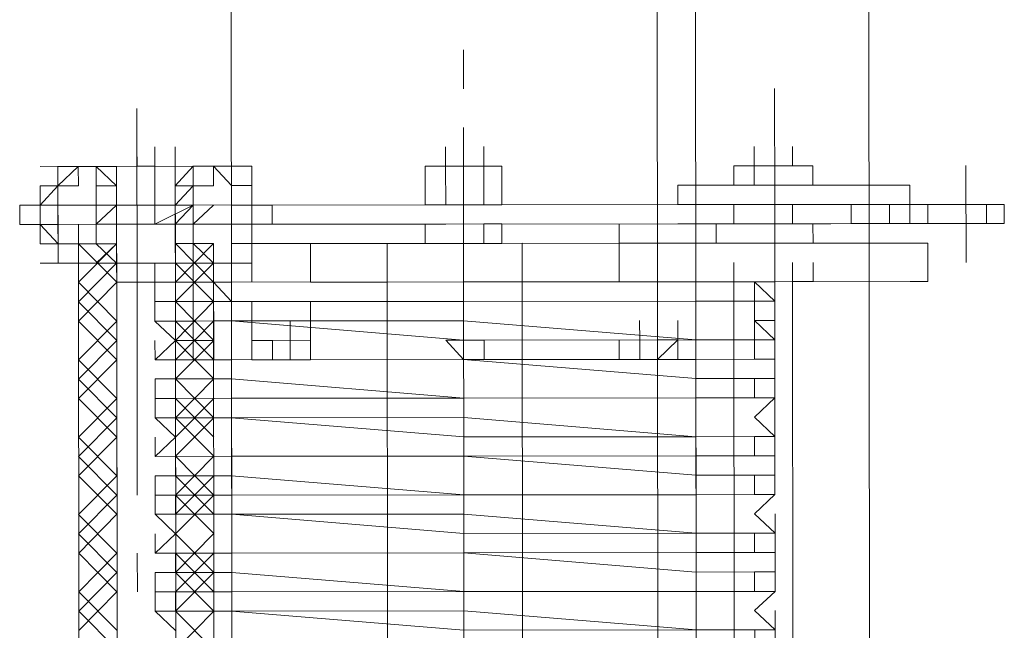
# Model space of a CAD drawing. Header units: inches. Extents: x -5850 to 5646, y 8947 to 13007.
# Tile 222 of 256: x -4097 to -4076, y 11076 to 11089. Entities that reach past the tile are written whole.
import ezdxf

# ---------------------------------------------------------------- set-up
doc = ezdxf.new("R2010")
doc.units = ezdxf.units.IN
doc.header["$MEASUREMENT"] = 0
doc.layers.add('at_Entity', color=7, linetype='Continuous')

msp = doc.modelspace()

# ---------------------------------------------------------------- linework, layer by layer
at = {"layer": 'at_Entity', "color": 7, "lineweight": 20}
for p, q in [((-4082.906, 10561.097), (-4083.653, 11398.29)), ((-4079.025, 11398.294), (-4078.223, 10500.273)), ((-4092.218, 10561.089), (-4092.903, 11328.164)), ((-4082.015, 10500.27), (-4082.754, 11328.173)), ((-4093.914, 11086.129), (-4093.914, 11086.553)), ((-4088.003, 11086.135), (-4088.003, 11086.558)), ((-4087.612, 11086.135), (-4087.613, 11086.559)), ((-4087.166, 11086.135), (-4087.167, 11086.559)), ((-4087.166, 11086.135), (-4087.167, 11086.559)), ((-4087.166, 11086.135), (-4087.167, 11086.559)), ((-4087.166, 11086.135), (-4087.167, 11086.559)), ((-4081.255, 11086.141), (-4081.256, 11086.564)), ((-4080.419, 11086.141), (-4080.419, 11086.565)), ((-4080.419, 11086.141), (-4080.419, 11086.565)), ((-4096.033, 11086.127), (-4096.479, 11086.127)), ((-4096.479, 11086.127), (-4096.479, 11085.703)), ((-4096.033, 11086.127), (-4095.196, 11086.128)), ((-4096.033, 11086.127), (-4095.643, 11086.128)), ((-4096.032, 11085.704), (-4096.033, 11086.127)), ((-4095.643, 11086.128), (-4095.642, 11085.704)), ((-4094.75, 11086.129), (-4095.196, 11086.128)), ((-4095.196, 11086.128), (-4093.914, 11086.129)), ((-4093.914, 11086.129), (-4095.196, 11086.128)), ((-4095.196, 11086.128), (-4095.196, 11085.281)), ((-4095.196, 11085.281), (-4095.196, 11086.128)), ((-4094.36, 11086.129), (-4094.75, 11086.129)), ((-4094.36, 11086.129), (-4094.359, 11085.281)), ((-4093.914, 11086.129), (-4093.913, 11085.282)), ((-4093.913, 11085.706), (-4093.523, 11086.13)), ((-4093.523, 11086.13), (-4093.077, 11086.13)), ((-4093.077, 11086.13), (-4092.241, 11086.131)), ((-4093.077, 11085.706), (-4093.077, 11086.13)), ((-4093.077, 11086.13), (-4092.687, 11085.707)), ((-4092.241, 11086.131), (-4092.24, 11085.283)), ((-4087.166, 11086.135), (-4088.449, 11086.134)), ((-4088.449, 11086.134), (-4087.166, 11086.135)), ((-4088.448, 11085.287), (-4088.449, 11086.134)), ((-4088.003, 11086.135), (-4088.002, 11085.287)), ((-4087.612, 11086.135), (-4088.003, 11086.135)), ((-4087.166, 11086.135), (-4087.612, 11086.135)), ((-4087.166, 11086.135), (-4087.612, 11086.135)), ((-4087.166, 11086.135), (-4086.776, 11086.136)), ((-4087.166, 11086.135), (-4087.166, 11085.288)), ((-4087.166, 11085.288), (-4087.166, 11086.135)), ((-4086.776, 11086.136), (-4086.775, 11085.288)), ((-4081.701, 11086.14), (-4081.255, 11086.141)), ((-4081.701, 11086.14), (-4081.255, 11086.141)), ((-4081.701, 11086.14), (-4081.701, 11085.716)), ((-4081.255, 11085.717), (-4081.255, 11086.141)), ((-4081.255, 11086.141), (-4080.809, 11086.141)), ((-4080.809, 11086.141), (-4081.255, 11086.141)), ((-4080.809, 11086.141), (-4081.255, 11086.141)), ((-4081.255, 11086.141), (-4081.255, 11085.717)), ((-4079.973, 11086.142), (-4080.809, 11086.141)), ((-4080.809, 11086.141), (-4080.419, 11086.141)), ((-4080.419, 11086.141), (-4079.973, 11086.142)), ((-4079.973, 11086.142), (-4079.972, 11085.718)), ((-4096.479, 11085.703), (-4096.869, 11085.703)), ((-4096.869, 11085.703), (-4096.868, 11084.861)), ((-4096.479, 11085.703), (-4096.032, 11085.704)), ((-4096.478, 11085.279), (-4096.479, 11085.703)), ((-4096.478, 11085.279), (-4096.479, 11085.703)), ((-4096.478, 11085.279), (-4096.479, 11085.703)), ((-4095.642, 11085.704), (-4095.196, 11085.704)), ((-4095.642, 11085.28), (-4095.642, 11085.704)), ((-4095.642, 11085.28), (-4095.642, 11085.704)), ((-4093.913, 11085.282), (-4093.523, 11085.706)), ((-4093.913, 11085.282), (-4093.913, 11085.706)), ((-4093.913, 11085.282), (-4093.913, 11085.706)), ((-4093.523, 11085.706), (-4093.077, 11085.706)), ((-4092.687, 11085.707), (-4092.241, 11085.707)), ((-4092.686, 11085.283), (-4092.687, 11085.707)), ((-4092.241, 11085.707), (-4092.24, 11084.865)), ((-4088.448, 11085.287), (-4088.449, 11085.71)), ((-4088.448, 11085.287), (-4088.449, 11085.71)), ((-4086.775, 11085.288), (-4086.776, 11085.712)), ((-4086.775, 11085.288), (-4086.776, 11085.712)), ((-4081.255, 11085.717), (-4082.928, 11085.715)), ((-4082.928, 11085.715), (-4082.928, 11085.292)), ((-4079.972, 11085.718), (-4081.255, 11085.717)), ((-4081.255, 11085.717), (-4080.809, 11085.717)), ((-4079.972, 11085.718), (-4080.809, 11085.717)), ((-4080.809, 11085.717), (-4080.808, 11085.293)), ((-4080.808, 11085.293), (-4080.809, 11085.717)), ((-4077.853, 11085.72), (-4079.972, 11085.718)), ((-4077.853, 11085.296), (-4077.853, 11085.72)), ((-4077.853, 11085.296), (-4077.853, 11085.72)), ((-4096.478, 11085.279), (-4097.315, 11085.279)), ((-4097.315, 11085.279), (-4097.314, 11084.861)), ((-4096.868, 11084.861), (-4096.869, 11085.279)), ((-4096.869, 11085.279), (-4096.478, 11085.279)), ((-4095.642, 11085.28), (-4096.478, 11085.279)), ((-4096.477, 11084.437), (-4096.478, 11085.279)), ((-4096.478, 11085.279), (-4096.477, 11084.437)), ((-4096.478, 11084.861), (-4096.478, 11085.279)), ((-4096.478, 11085.279), (-4096.478, 11084.861)), ((-4096.478, 11085.279), (-4096.478, 11084.861)), ((-4095.642, 11085.28), (-4095.196, 11085.281)), ((-4095.196, 11085.281), (-4095.642, 11085.28)), ((-4095.196, 11085.281), (-4093.913, 11085.282)), ((-4095.196, 11085.281), (-4095.195, 11084.862)), ((-4095.196, 11085.281), (-4095.195, 11084.862)), ((-4095.195, 11084.862), (-4095.196, 11085.281)), ((-4095.196, 11085.281), (-4094.359, 11085.281)), ((-4093.913, 11085.282), (-4094.359, 11085.281)), ((-4094.359, 11085.281), (-4094.359, 11084.863)), ((-4094.359, 11085.281), (-4094.359, 11084.863)), ((-4094.359, 11084.863), (-4094.359, 11085.281)), ((-4093.913, 11084.864), (-4093.913, 11085.282)), ((-4093.523, 11085.282), (-4093.913, 11085.282)), ((-4088.448, 11085.287), (-4093.523, 11085.282)), ((-4088.002, 11085.287), (-4093.077, 11085.283)), ((-4092.24, 11085.283), (-4092.686, 11085.283)), ((-4092.686, 11085.283), (-4092.686, 11084.441)), ((-4092.24, 11085.283), (-4091.794, 11085.284)), ((-4092.24, 11085.283), (-4092.24, 11084.865)), ((-4091.794, 11085.284), (-4091.794, 11084.865)), ((-4088.448, 11085.287), (-4087.166, 11085.288)), ((-4086.775, 11085.288), (-4088.448, 11085.287)), ((-4082.928, 11085.292), (-4087.166, 11085.288)), ((-4087.166, 11085.288), (-4086.775, 11085.288)), ((-4081.701, 11085.293), (-4082.928, 11085.292)), ((-4081.7, 11084.874), (-4081.701, 11085.293)), ((-4080.808, 11085.293), (-4081.701, 11085.293)), ((-4079.582, 11085.295), (-4080.808, 11085.293)), ((-4079.136, 11085.295), (-4080.808, 11085.293)), ((-4080.418, 11084.876), (-4080.418, 11085.294)), ((-4079.136, 11085.295), (-4079.582, 11085.295)), ((-4078.745, 11085.295), (-4079.136, 11085.295)), ((-4079.135, 11084.877), (-4079.136, 11085.295)), ((-4078.299, 11085.296), (-4078.745, 11085.295)), ((-4078.299, 11084.877), (-4078.299, 11085.296)), ((-4077.853, 11085.296), (-4078.299, 11085.296)), ((-4076.626, 11085.297), (-4077.853, 11085.296)), ((-4077.462, 11084.878), (-4077.463, 11085.296)), ((-4075.79, 11085.298), (-4076.626, 11085.297)), ((-4076.18, 11084.879), (-4076.18, 11085.298)), ((-4075.789, 11084.88), (-4075.79, 11085.298)), ((-4096.478, 11084.861), (-4097.314, 11084.861)), ((-4096.478, 11084.861), (-4096.868, 11084.861)), ((-4096.868, 11084.861), (-4096.868, 11084.437)), ((-4096.478, 11084.861), (-4095.641, 11084.862)), ((-4096.477, 11084.437), (-4096.478, 11084.861)), ((-4095.641, 11084.438), (-4095.641, 11084.862)), ((-4095.195, 11084.862), (-4095.641, 11084.862)), ((-4095.195, 11084.862), (-4094.359, 11084.863)), ((-4095.195, 11084.439), (-4095.195, 11084.862)), ((-4095.195, 11084.862), (-4095.194, 11083.597)), ((-4095.195, 11084.439), (-4095.195, 11084.862)), ((-4095.195, 11084.439), (-4095.195, 11084.862)), ((-4093.913, 11084.864), (-4094.359, 11084.863)), ((-4093.912, 11084.44), (-4093.913, 11084.864)), ((-4093.913, 11084.864), (-4093.912, 11084.44)), ((-4093.912, 11084.44), (-4093.913, 11084.864)), ((-4093.912, 11084.44), (-4093.913, 11084.864)), ((-4093.522, 11084.864), (-4093.913, 11084.864)), ((-4093.912, 11083.598), (-4093.913, 11084.864)), ((-4093.912, 11084.44), (-4093.913, 11084.864)), ((-4093.076, 11084.864), (-4093.522, 11084.864)), ((-4088.002, 11084.869), (-4093.076, 11084.864)), ((-4092.686, 11084.441), (-4092.686, 11084.865)), ((-4092.24, 11084.865), (-4092.239, 11084.017)), ((-4092.24, 11084.865), (-4092.239, 11084.441)), ((-4091.794, 11084.865), (-4092.24, 11084.865)), ((-4092.24, 11084.865), (-4092.239, 11084.441)), ((-4088.448, 11084.868), (-4088.447, 11084.445)), ((-4088.448, 11084.868), (-4088.447, 11084.445)), ((-4082.927, 11084.873), (-4088.002, 11084.869)), ((-4086.775, 11084.87), (-4087.165, 11084.87)), ((-4087.165, 11084.446), (-4087.165, 11084.87)), ((-4087.165, 11084.87), (-4087.165, 11084.446)), ((-4086.775, 11084.446), (-4086.775, 11084.87)), ((-4086.775, 11084.446), (-4086.775, 11084.87)), ((-4084.209, 11084.448), (-4084.21, 11084.872)), ((-4084.209, 11084.448), (-4084.21, 11084.872)), ((-4081.7, 11084.874), (-4082.927, 11084.873)), ((-4082.091, 11084.874), (-4079.972, 11084.876)), ((-4082.091, 11084.874), (-4082.09, 11084.45)), ((-4081.7, 11084.874), (-4080.808, 11084.875)), ((-4080.808, 11084.875), (-4079.135, 11084.877)), ((-4079.581, 11084.876), (-4080.808, 11084.875)), ((-4079.972, 11084.876), (-4079.971, 11084.452)), ((-4079.135, 11084.877), (-4079.581, 11084.876)), ((-4078.745, 11084.877), (-4079.135, 11084.877)), ((-4078.299, 11084.877), (-4078.745, 11084.877)), ((-4077.853, 11084.878), (-4078.299, 11084.877)), ((-4076.626, 11084.879), (-4077.853, 11084.878)), ((-4075.789, 11084.88), (-4076.626, 11084.879)), ((-4096.868, 11084.437), (-4096.477, 11084.437)), ((-4096.031, 11084.438), (-4096.477, 11084.437)), ((-4096.477, 11084.437), (-4096.477, 11084.014)), ((-4096.477, 11084.437), (-4096.477, 11084.014)), ((-4095.195, 11084.439), (-4096.031, 11084.438)), ((-4096.031, 11084.014), (-4096.031, 11084.438)), ((-4096.031, 11084.014), (-4096.031, 11084.438)), ((-4096.006, 11056.561), (-4096.031, 11084.438)), ((-4095.641, 11084.438), (-4095.195, 11084.439)), ((-4095.641, 11084.438), (-4095.195, 11084.439)), ((-4095.194, 11083.597), (-4095.195, 11084.439)), ((-4095.195, 11084.439), (-4095.194, 11083.597)), ((-4095.195, 11084.439), (-4095.194, 11083.173)), ((-4093.912, 11083.598), (-4093.912, 11084.44)), ((-4093.522, 11084.44), (-4093.912, 11084.44)), ((-4093.912, 11084.44), (-4093.522, 11084.44)), ((-4093.912, 11084.44), (-4093.912, 11083.598)), ((-4093.912, 11084.44), (-4093.076, 11084.44)), ((-4093.912, 11084.44), (-4093.911, 11083.174)), ((-4093.051, 11056.564), (-4093.076, 11084.44)), ((-4092.686, 11084.441), (-4087.611, 11084.445)), ((-4092.686, 11084.441), (-4092.685, 11084.017)), ((-4092.661, 11056.564), (-4092.686, 11084.441)), ((-4092.685, 11083.599), (-4092.686, 11084.441)), ((-4092.239, 11084.441), (-4092.239, 11084.017)), ((-4090.957, 11084.442), (-4088.447, 11084.445)), ((-4088.838, 11084.444), (-4090.957, 11084.442)), ((-4090.957, 11084.442), (-4090.956, 11083.6)), ((-4089.284, 11084.444), (-4086.328, 11084.447)), ((-4089.259, 11056.567), (-4089.284, 11084.444)), ((-4088.838, 11084.444), (-4086.775, 11084.446)), ((-4086.775, 11084.446), (-4088.838, 11084.444)), ((-4087.611, 11084.445), (-4087.165, 11084.446)), ((-4082.536, 11084.45), (-4087.165, 11084.446)), ((-4084.209, 11084.448), (-4087.165, 11084.446)), ((-4086.775, 11084.446), (-4084.209, 11084.448)), ((-4086.328, 11084.447), (-4086.303, 11056.57)), ((-4077.462, 11084.454), (-4084.209, 11084.448)), ((-4084.209, 11084.448), (-4082.536, 11084.45)), ((-4084.209, 11083.606), (-4084.209, 11084.448)), ((-4077.852, 11084.454), (-4082.536, 11084.45)), ((-4082.536, 11084.45), (-4082.536, 11083.608)), ((-4082.512, 11056.573), (-4082.536, 11084.45)), ((-4082.09, 11084.45), (-4079.971, 11084.452)), ((-4077.852, 11084.454), (-4077.462, 11084.454)), ((-4077.461, 11083.612), (-4077.462, 11084.454)), ((-4096.031, 11084.014), (-4096.477, 11084.014)), ((-4095.194, 11083.597), (-4095.195, 11084.015)), ((-4094.358, 11083.597), (-4094.358, 11084.016)), ((-4093.912, 11083.598), (-4093.912, 11084.016)), ((-4093.521, 11083.598), (-4093.522, 11084.016)), ((-4093.521, 11083.598), (-4093.522, 11084.016)), ((-4092.685, 11084.017), (-4093.075, 11084.017)), ((-4092.239, 11084.017), (-4093.075, 11084.017)), ((-4093.075, 11083.598), (-4093.075, 11084.017)), ((-4093.075, 11083.598), (-4093.075, 11084.017)), ((-4092.685, 11083.599), (-4092.685, 11084.017)), ((-4084.209, 11083.606), (-4084.209, 11084.025)), ((-4084.209, 11083.606), (-4084.209, 11084.025)), ((-4082.536, 11083.608), (-4082.536, 11084.026)), ((-4081.699, 11083.609), (-4081.7, 11084.027)), ((-4081.699, 11083.609), (-4081.7, 11084.027)), ((-4081.699, 11083.609), (-4081.7, 11084.027)), ((-4081.699, 11083.609), (-4081.7, 11084.027)), ((-4081.699, 11083.609), (-4081.7, 11084.027)), ((-4080.417, 11083.61), (-4080.417, 11084.028)), ((-4079.971, 11083.61), (-4079.971, 11084.028)), ((-4095.194, 11083.597), (-4093.912, 11083.598)), ((-4093.912, 11083.598), (-4095.194, 11083.597)), ((-4095.194, 11083.173), (-4095.194, 11083.597)), ((-4095.194, 11083.173), (-4095.194, 11083.597)), ((-4095.171, 11057.828), (-4095.194, 11083.597)), ((-4093.521, 11083.598), (-4094.358, 11083.597)), ((-4093.521, 11083.598), (-4094.358, 11083.597)), ((-4094.358, 11083.597), (-4094.357, 11083.173)), ((-4093.911, 11083.174), (-4093.912, 11083.598)), ((-4093.912, 11083.598), (-4093.889, 11057.829)), ((-4093.521, 11083.174), (-4093.521, 11083.598)), ((-4093.521, 11083.598), (-4093.521, 11083.174)), ((-4093.521, 11083.174), (-4093.521, 11083.598)), ((-4093.521, 11083.598), (-4093.075, 11083.598)), ((-4093.521, 11083.598), (-4093.075, 11083.598)), ((-4092.685, 11083.599), (-4093.075, 11083.598)), ((-4093.075, 11083.598), (-4092.684, 11083.175)), ((-4093.075, 11083.598), (-4093.075, 11083.175)), ((-4093.075, 11083.598), (-4093.075, 11083.175)), ((-4087.61, 11083.603), (-4092.685, 11083.599)), ((-4090.956, 11083.6), (-4089.283, 11083.602)), ((-4089.283, 11083.602), (-4090.956, 11083.6)), ((-4082.536, 11083.608), (-4087.61, 11083.603)), ((-4084.209, 11083.606), (-4086.328, 11083.604)), ((-4086.328, 11083.604), (-4084.209, 11083.606)), ((-4077.461, 11083.612), (-4084.209, 11083.606)), ((-4084.209, 11083.606), (-4082.09, 11083.608)), ((-4081.253, 11083.609), (-4082.536, 11083.608)), ((-4082.09, 11083.608), (-4080.807, 11083.609)), ((-4081.699, 11083.609), (-4079.971, 11083.61)), ((-4080.417, 11083.61), (-4081.699, 11083.609)), ((-4081.676, 11057.84), (-4081.699, 11083.609)), ((-4080.807, 11083.186), (-4081.253, 11083.609)), ((-4080.807, 11083.609), (-4077.851, 11083.612)), ((-4080.807, 11083.186), (-4080.807, 11083.609)), ((-4079.971, 11083.61), (-4080.417, 11083.61)), ((-4080.417, 11083.61), (-4080.394, 11057.841)), ((-4077.851, 11083.612), (-4077.461, 11083.612)), ((-4087.61, 11083.18), (-4082.535, 11083.184)), ((-4082.535, 11083.184), (-4087.61, 11083.18)), ((-4082.535, 11083.184), (-4080.807, 11083.186)), ((-4080.807, 11083.186), (-4082.535, 11083.184)), ((-4080.806, 11082.762), (-4080.807, 11083.186)), ((-4095.171, 11057.828), (-4095.194, 11083.173)), ((-4094.357, 11083.173), (-4093.521, 11083.174)), ((-4094.357, 11083.173), (-4093.911, 11083.174)), ((-4094.357, 11082.75), (-4094.357, 11083.173)), ((-4093.911, 11083.174), (-4093.889, 11057.829)), ((-4093.911, 11083.174), (-4093.911, 11082.75)), ((-4093.075, 11083.175), (-4093.521, 11083.174)), ((-4093.52, 11082.75), (-4093.521, 11083.174)), ((-4093.521, 11083.174), (-4093.52, 11082.75)), ((-4093.52, 11082.75), (-4093.521, 11083.174)), ((-4093.52, 11082.75), (-4093.521, 11083.174)), ((-4093.52, 11082.75), (-4093.521, 11083.174)), ((-4092.684, 11083.175), (-4093.075, 11083.175)), ((-4093.074, 11082.751), (-4093.075, 11083.175)), ((-4093.075, 11083.175), (-4093.074, 11082.751)), ((-4093.075, 11083.175), (-4093.074, 11082.751)), ((-4093.074, 11082.751), (-4093.075, 11083.175)), ((-4092.684, 11083.175), (-4087.61, 11083.18)), ((-4087.61, 11083.18), (-4092.684, 11083.175)), ((-4090.955, 11082.753), (-4090.956, 11083.177)), ((-4087.609, 11082.756), (-4092.684, 11082.751)), ((-4087.609, 11082.756), (-4082.535, 11082.336)), ((-4083.761, 11082.335), (-4083.762, 11082.759)), ((-4083.761, 11082.335), (-4083.762, 11082.759)), ((-4083.761, 11082.335), (-4083.762, 11082.759)), ((-4082.925, 11082.336), (-4082.925, 11082.76)), ((-4081.252, 11082.761), (-4080.806, 11082.762)), ((-4080.806, 11082.338), (-4081.252, 11082.761)), ((-4080.806, 11082.338), (-4080.806, 11082.762)), ((-4093.52, 11082.75), (-4094.357, 11082.75)), ((-4094.357, 11082.75), (-4093.52, 11082.75)), ((-4093.911, 11082.75), (-4094.357, 11082.75)), ((-4094.357, 11082.75), (-4093.91, 11082.326)), ((-4093.074, 11082.751), (-4093.52, 11082.75)), ((-4093.52, 11082.75), (-4093.074, 11082.751)), ((-4093.52, 11082.75), (-4093.52, 11082.327)), ((-4093.52, 11081.903), (-4093.52, 11082.75)), ((-4093.074, 11082.751), (-4092.684, 11082.751)), ((-4092.684, 11082.751), (-4093.074, 11082.751)), ((-4093.074, 11082.327), (-4093.074, 11082.751)), ((-4093.074, 11082.751), (-4093.074, 11082.327)), ((-4092.684, 11082.751), (-4087.609, 11082.332)), ((-4090.955, 11082.753), (-4092.238, 11082.752)), ((-4092.238, 11082.328), (-4092.238, 11082.752)), ((-4092.238, 11082.328), (-4092.238, 11082.752)), ((-4092.238, 11082.328), (-4092.238, 11082.752)), ((-4091.401, 11082.752), (-4091.401, 11081.905)), ((-4090.955, 11082.329), (-4090.955, 11082.753)), ((-4090.955, 11082.329), (-4090.955, 11082.753)), ((-4090.955, 11082.329), (-4090.955, 11082.753)), ((-4090.955, 11082.329), (-4090.955, 11082.753)), ((-4090.955, 11082.329), (-4090.955, 11082.753)), ((-4090.955, 11082.329), (-4090.955, 11082.753)), ((-4094.356, 11081.902), (-4094.357, 11082.326)), ((-4093.91, 11082.326), (-4094.356, 11081.902)), ((-4093.074, 11082.327), (-4093.074, 11081.903)), ((-4090.955, 11082.329), (-4092.238, 11082.328)), ((-4092.238, 11082.328), (-4091.791, 11082.328)), ((-4092.237, 11081.904), (-4092.238, 11082.328)), ((-4092.237, 11081.904), (-4092.238, 11082.328)), ((-4091.791, 11082.328), (-4091.791, 11081.904)), ((-4091.401, 11082.329), (-4091.401, 11081.905)), ((-4090.955, 11081.905), (-4090.955, 11082.329)), ((-4090.955, 11082.329), (-4090.955, 11081.905)), ((-4090.955, 11081.905), (-4090.955, 11082.329)), ((-4090.955, 11082.329), (-4090.955, 11081.905)), ((-4087.609, 11081.908), (-4087.999, 11082.332)), ((-4087.999, 11082.332), (-4087.609, 11082.332)), ((-4082.535, 11082.336), (-4087.609, 11082.332)), ((-4087.609, 11082.332), (-4087.163, 11082.332)), ((-4087.163, 11082.332), (-4087.163, 11081.908)), ((-4084.207, 11082.335), (-4084.207, 11081.911)), ((-4084.207, 11082.335), (-4084.207, 11081.911)), ((-4082.925, 11082.336), (-4083.761, 11082.335)), ((-4082.925, 11082.336), (-4083.761, 11082.335)), ((-4083.761, 11082.335), (-4083.761, 11081.912)), ((-4083.761, 11081.912), (-4083.761, 11082.335)), ((-4083.761, 11082.335), (-4083.761, 11081.912)), ((-4083.761, 11081.912), (-4083.761, 11082.335)), ((-4082.925, 11082.336), (-4083.371, 11081.912)), ((-4082.925, 11081.912), (-4082.925, 11082.336)), ((-4082.925, 11081.912), (-4082.925, 11082.336)), ((-4082.535, 11082.336), (-4080.806, 11082.338)), ((-4080.806, 11082.338), (-4082.535, 11082.336)), ((-4081.252, 11081.914), (-4081.252, 11082.338)), ((-4081.252, 11082.338), (-4080.806, 11082.338)), ((-4092.683, 11081.904), (-4094.356, 11081.902)), ((-4094.356, 11081.902), (-4093.52, 11081.903)), ((-4094.356, 11081.902), (-4093.91, 11081.902)), ((-4093.91, 11081.902), (-4093.91, 11081.484)), ((-4093.074, 11081.903), (-4093.52, 11081.903)), ((-4093.074, 11081.903), (-4092.683, 11081.904)), ((-4092.683, 11081.904), (-4087.609, 11081.908)), ((-4087.609, 11081.908), (-4092.683, 11081.904)), ((-4090.955, 11081.905), (-4092.237, 11081.904)), ((-4092.237, 11081.904), (-4090.955, 11081.905)), ((-4091.791, 11081.904), (-4092.237, 11081.904)), ((-4082.534, 11081.913), (-4087.609, 11081.908)), ((-4087.609, 11081.908), (-4082.534, 11081.494)), ((-4087.163, 11081.908), (-4087.609, 11081.908)), ((-4082.925, 11081.912), (-4083.761, 11081.912)), ((-4082.925, 11081.912), (-4083.761, 11081.912)), ((-4083.371, 11081.912), (-4082.925, 11081.912)), ((-4082.534, 11081.913), (-4080.805, 11081.914)), ((-4080.805, 11081.914), (-4081.252, 11081.914)), ((-4080.805, 11081.496), (-4080.805, 11081.914)), ((-4094.356, 11081.484), (-4092.683, 11081.485)), ((-4094.356, 11081.484), (-4094.355, 11081.06)), ((-4093.91, 11081.484), (-4094.356, 11081.484)), ((-4092.683, 11081.485), (-4087.608, 11081.066)), ((-4082.534, 11081.494), (-4080.805, 11081.496)), ((-4081.251, 11081.072), (-4081.251, 11081.496)), ((-4081.251, 11081.496), (-4080.805, 11081.496)), ((-4080.805, 11081.072), (-4080.805, 11081.496)), ((-4094.355, 11081.06), (-4092.682, 11081.062)), ((-4094.355, 11080.636), (-4094.355, 11081.06)), ((-4094.355, 11081.06), (-4093.909, 11081.06)), ((-4093.909, 11081.06), (-4093.909, 11080.637)), ((-4087.608, 11081.066), (-4092.682, 11081.062)), ((-4087.608, 11081.066), (-4082.533, 11081.071)), ((-4082.533, 11081.071), (-4087.608, 11081.066)), ((-4082.533, 11081.071), (-4080.805, 11081.072)), ((-4080.805, 11081.072), (-4082.533, 11081.071)), ((-4080.805, 11081.072), (-4081.251, 11081.072)), ((-4081.25, 11080.648), (-4080.805, 11081.072)), ((-4094.355, 11080.636), (-4092.682, 11080.638)), ((-4092.682, 11080.638), (-4094.355, 11080.636)), ((-4093.909, 11080.637), (-4094.355, 11080.636)), ((-4094.355, 11080.636), (-4093.909, 11080.213)), ((-4087.608, 11080.642), (-4092.682, 11080.638)), ((-4092.682, 11080.638), (-4087.607, 11080.218)), ((-4087.608, 11080.642), (-4082.533, 11080.223)), ((-4080.804, 11080.225), (-4081.25, 11080.648)), ((-4080.804, 11080.225), (-4080.804, 11080.648)), ((-4094.354, 11079.794), (-4094.355, 11080.212)), ((-4093.909, 11080.213), (-4094.354, 11079.794)), ((-4082.533, 11080.223), (-4087.607, 11080.218)), ((-4082.533, 11080.223), (-4080.804, 11080.225)), ((-4080.804, 11080.225), (-4082.533, 11080.223)), ((-4081.25, 11080.224), (-4080.804, 11080.225)), ((-4081.25, 11079.806), (-4081.25, 11080.224)), ((-4094.354, 11079.794), (-4092.681, 11079.796)), ((-4092.681, 11079.796), (-4094.354, 11079.794)), ((-4094.354, 11079.794), (-4093.908, 11079.795)), ((-4093.908, 11079.795), (-4093.908, 11079.371)), ((-4092.681, 11079.796), (-4087.607, 11079.8)), ((-4087.607, 11079.8), (-4092.681, 11079.796)), ((-4082.532, 11079.805), (-4087.607, 11079.8)), ((-4087.607, 11079.8), (-4082.532, 11079.381)), ((-4082.532, 11079.805), (-4080.804, 11079.806)), ((-4080.804, 11079.806), (-4081.25, 11079.806)), ((-4080.803, 11079.382), (-4080.804, 11079.806)), ((-4094.354, 11079.37), (-4092.681, 11079.372)), ((-4093.908, 11079.371), (-4094.354, 11079.37)), ((-4094.354, 11079.37), (-4094.354, 11078.947)), ((-4092.681, 11079.372), (-4087.606, 11078.953)), ((-4082.532, 11079.381), (-4080.803, 11079.382)), ((-4081.249, 11078.958), (-4081.249, 11079.382)), ((-4081.249, 11079.382), (-4080.803, 11079.382)), ((-4080.803, 11078.959), (-4080.803, 11079.382)), ((-4094.354, 11078.947), (-4092.681, 11078.948)), ((-4094.353, 11078.528), (-4094.354, 11078.947)), ((-4094.354, 11078.947), (-4093.907, 11078.947)), ((-4093.907, 11078.947), (-4093.907, 11078.529)), ((-4087.606, 11078.953), (-4092.681, 11078.948)), ((-4087.606, 11078.953), (-4082.532, 11078.957)), ((-4082.532, 11078.957), (-4087.606, 11078.953)), ((-4082.532, 11078.957), (-4080.803, 11078.959)), ((-4080.803, 11078.959), (-4082.532, 11078.957)), ((-4080.803, 11078.959), (-4081.249, 11078.958)), ((-4081.249, 11078.54), (-4080.803, 11078.959)), ((-4094.353, 11078.528), (-4092.68, 11078.53)), ((-4092.68, 11078.53), (-4094.353, 11078.528)), ((-4093.907, 11078.529), (-4094.353, 11078.528)), ((-4094.353, 11078.528), (-4093.907, 11078.105)), ((-4092.68, 11078.53), (-4087.606, 11078.534)), ((-4092.68, 11078.53), (-4087.605, 11078.111)), ((-4087.606, 11078.534), (-4082.531, 11078.115)), ((-4080.802, 11078.117), (-4081.249, 11078.54)), ((-4080.802, 11078.117), (-4080.802, 11078.54)), ((-4094.352, 11077.681), (-4094.353, 11078.105)), ((-4093.907, 11078.105), (-4094.352, 11077.681)), ((-4082.531, 11078.115), (-4087.605, 11078.111)), ((-4082.531, 11078.115), (-4080.802, 11078.117)), ((-4080.802, 11078.117), (-4082.531, 11078.115)), ((-4081.248, 11078.116), (-4080.802, 11078.117)), ((-4081.248, 11077.692), (-4081.248, 11078.116)), ((-4094.352, 11077.681), (-4092.679, 11077.682)), ((-4092.679, 11077.682), (-4094.352, 11077.681)), ((-4094.352, 11077.681), (-4093.906, 11077.681)), ((-4093.906, 11077.681), (-4093.906, 11077.257)), ((-4092.679, 11077.682), (-4087.605, 11077.687)), ((-4087.605, 11077.687), (-4092.679, 11077.682)), ((-4082.53, 11077.691), (-4087.605, 11077.687)), ((-4087.605, 11077.687), (-4082.53, 11077.267)), ((-4082.53, 11077.691), (-4080.802, 11077.693)), ((-4080.802, 11077.693), (-4081.248, 11077.692)), ((-4080.801, 11077.269), (-4080.802, 11077.693)), ((-4094.352, 11077.257), (-4092.679, 11077.258)), ((-4094.352, 11077.257), (-4094.352, 11076.833)), ((-4093.906, 11077.257), (-4094.352, 11077.257)), ((-4092.679, 11077.258), (-4087.604, 11076.839)), ((-4082.53, 11077.267), (-4080.801, 11077.269)), ((-4081.247, 11076.845), (-4081.247, 11077.269)), ((-4081.247, 11077.269), (-4080.801, 11077.269)), ((-4080.801, 11076.845), (-4080.801, 11077.269)), ((-4094.352, 11076.833), (-4092.679, 11076.835)), ((-4094.352, 11076.833), (-4093.906, 11076.834)), ((-4094.351, 11076.415), (-4094.352, 11076.833)), ((-4093.906, 11076.834), (-4093.905, 11076.415)), ((-4092.679, 11076.835), (-4087.604, 11076.839)), ((-4087.604, 11076.839), (-4082.53, 11076.844)), ((-4082.53, 11076.844), (-4087.604, 11076.839)), ((-4082.53, 11076.844), (-4080.801, 11076.845)), ((-4080.801, 11076.845), (-4082.53, 11076.844)), ((-4080.801, 11076.845), (-4081.247, 11076.845)), ((-4081.247, 11076.427), (-4080.801, 11076.845)), ((-4094.351, 11076.415), (-4092.678, 11076.416)), ((-4092.678, 11076.416), (-4094.351, 11076.415)), ((-4093.905, 11076.415), (-4094.351, 11076.415)), ((-4094.351, 11076.415), (-4093.905, 11075.991)), ((-4092.678, 11076.416), (-4087.604, 11076.421)), ((-4092.678, 11076.416), (-4087.603, 11075.997)), ((-4087.604, 11076.421), (-4082.529, 11076.002)), ((-4080.8, 11076.003), (-4081.247, 11076.427)), ((-4080.8, 11076.003), (-4080.801, 11076.427)), ((-4082.529, 11076.002), (-4087.603, 11075.997)), ((-4082.529, 11076.002), (-4080.8, 11076.003)), ((-4080.8, 11076.003), (-4082.529, 11076.002)), ((-4081.246, 11075.579), (-4081.246, 11076.003)), ((-4081.246, 11076.003), (-4080.8, 11076.003))]:
    msp.add_line(p, q, dxfattribs=at)
at = {"layer": 'at_Entity', "color": 3, "lineweight": 20}
for p, q in [((-4087.615, 11088.672), (-4087.614, 11087.825)), ((-4080.811, 11087.831), (-4080.808, 11085.293)), ((-4094.751, 11087.394), (-4094.748, 11083.173)), ((-4087.613, 11086.977), (-4087.609, 11082.756)), ((-4094.75, 11086.129), (-4094.751, 11086.552)), ((-4094.36, 11086.129), (-4094.36, 11086.553)), ((-4088.003, 11086.135), (-4088.003, 11086.558)), ((-4087.612, 11086.135), (-4087.613, 11086.559)), ((-4087.613, 11086.559), (-4087.612, 11085.287)), ((-4087.166, 11086.135), (-4087.167, 11086.559)), ((-4092.241, 11086.131), (-4096.869, 11086.127)), ((-4096.033, 11086.127), (-4096.479, 11085.703)), ((-4095.643, 11086.128), (-4096.033, 11086.127)), ((-4095.196, 11085.704), (-4095.643, 11086.128)), ((-4093.523, 11085.706), (-4093.523, 11086.13)), ((-4093.523, 11086.13), (-4093.077, 11086.13)), ((-4093.077, 11086.13), (-4092.687, 11086.13)), ((-4092.687, 11086.13), (-4092.687, 11085.707)), ((-4092.239, 11083.599), (-4092.241, 11086.131)), ((-4080.419, 11086.141), (-4081.255, 11086.141)), ((-4080.808, 11085.293), (-4080.809, 11086.141)), ((-4076.627, 11086.145), (-4076.625, 11084.031)), ((-4096.479, 11085.703), (-4096.869, 11085.279)), ((-4096.479, 11085.703), (-4096.477, 11084.437)), ((-4095.642, 11085.28), (-4095.642, 11085.704)), ((-4095.642, 11085.28), (-4095.642, 11085.704)), ((-4095.642, 11085.28), (-4095.642, 11085.704)), ((-4095.196, 11085.281), (-4095.196, 11085.704)), ((-4093.912, 11084.44), (-4093.913, 11085.706)), ((-4093.913, 11085.706), (-4093.523, 11085.706)), ((-4093.523, 11085.282), (-4093.523, 11085.706)), ((-4092.687, 11085.707), (-4092.241, 11085.707)), ((-4092.241, 11085.707), (-4092.239, 11084.441)), ((-4096.869, 11085.279), (-4096.868, 11084.861)), ((-4095.642, 11085.28), (-4095.196, 11085.281)), ((-4095.641, 11084.862), (-4095.642, 11085.28)), ((-4095.641, 11084.862), (-4095.642, 11085.28)), ((-4095.641, 11084.862), (-4095.642, 11085.28)), ((-4095.196, 11085.281), (-4095.641, 11084.862)), ((-4094.75, 11085.281), (-4095.196, 11085.281)), ((-4095.196, 11085.281), (-4095.195, 11084.862)), ((-4094.749, 11084.863), (-4094.75, 11085.281)), ((-4094.359, 11085.281), (-4093.913, 11085.282)), ((-4094.359, 11084.863), (-4093.523, 11085.282)), ((-4093.523, 11085.282), (-4093.913, 11084.864)), ((-4093.522, 11084.864), (-4093.523, 11085.282)), ((-4093.522, 11084.864), (-4093.077, 11085.283)), ((-4087.61, 11083.18), (-4087.612, 11085.287)), ((-4087.612, 11085.287), (-4087.611, 11084.869)), ((-4080.807, 11083.186), (-4080.808, 11085.293)), ((-4080.807, 11083.186), (-4080.808, 11085.293)), ((-4077.853, 11084.878), (-4077.853, 11085.296)), ((-4096.868, 11084.861), (-4096.477, 11084.437)), ((-4096.031, 11084.438), (-4096.032, 11084.862)), ((-4095.641, 11084.438), (-4095.641, 11084.862)), ((-4095.641, 11084.438), (-4095.641, 11084.862)), ((-4095.195, 11084.862), (-4094.749, 11084.863)), ((-4095.195, 11084.439), (-4095.195, 11084.862)), ((-4095.195, 11084.439), (-4095.195, 11084.862)), ((-4095.195, 11084.439), (-4095.195, 11084.862)), ((-4093.912, 11084.44), (-4093.913, 11084.864)), ((-4093.522, 11084.44), (-4093.522, 11084.864)), ((-4087.611, 11084.869), (-4087.611, 11084.445)), ((-4096.477, 11084.437), (-4096.477, 11084.014)), ((-4096.031, 11083.596), (-4095.195, 11084.439)), ((-4096.031, 11084.438), (-4095.194, 11083.597)), ((-4095.641, 11084.014), (-4095.195, 11084.439)), ((-4095.641, 11084.438), (-4095.195, 11084.015)), ((-4095.195, 11084.439), (-4095.194, 11083.597)), ((-4093.522, 11084.44), (-4093.912, 11084.44)), ((-4093.912, 11084.016), (-4093.912, 11084.44)), ((-4093.912, 11084.44), (-4093.075, 11083.598)), ((-4093.912, 11084.44), (-4093.522, 11084.44)), ((-4093.912, 11083.598), (-4093.076, 11084.44)), ((-4093.522, 11084.016), (-4093.522, 11084.44)), ((-4093.522, 11084.44), (-4093.075, 11084.017)), ((-4092.239, 11084.441), (-4092.686, 11084.441)), ((-4092.686, 11084.441), (-4092.685, 11084.017)), ((-4087.611, 11084.445), (-4087.611, 11084.022)), ((-4087.611, 11084.022), (-4087.611, 11084.445)), ((-4087.611, 11084.445), (-4087.611, 11084.022)), ((-4092.239, 11084.017), (-4096.867, 11084.013)), ((-4096.477, 11084.014), (-4095.641, 11084.014)), ((-4096.03, 11083.172), (-4095.195, 11084.015)), ((-4093.912, 11083.598), (-4093.912, 11084.016)), ((-4093.912, 11084.016), (-4093.075, 11083.175)), ((-4093.911, 11083.174), (-4093.075, 11084.017)), ((-4092.685, 11084.017), (-4093.522, 11084.016)), ((-4093.521, 11083.598), (-4093.522, 11084.016)), ((-4093.521, 11083.598), (-4093.522, 11084.016)), ((-4087.611, 11084.022), (-4087.61, 11083.603)), ((-4087.611, 11084.022), (-4087.61, 11083.603)), ((-4096.031, 11083.596), (-4095.193, 11082.749)), ((-4096.03, 11082.748), (-4095.194, 11083.597)), ((-4093.521, 11083.598), (-4093.521, 11083.174)), ((-4087.61, 11083.603), (-4087.61, 11083.18)), ((-4087.61, 11083.18), (-4087.61, 11083.603)), ((-4087.609, 11082.332), (-4087.61, 11083.603)), ((-4081.253, 11083.609), (-4081.252, 11081.914)), ((-4080.807, 11083.609), (-4080.807, 11083.186)), ((-4080.807, 11083.186), (-4080.807, 11083.609)), ((-4080.807, 11083.186), (-4080.803, 11079.382)), ((-4096.03, 11083.172), (-4095.193, 11082.325)), ((-4094.744, 11078.946), (-4094.748, 11083.173)), ((-4093.911, 11083.174), (-4093.074, 11082.327)), ((-4093.91, 11082.326), (-4093.075, 11083.175)), ((-4093.521, 11083.174), (-4093.52, 11081.903)), ((-4092.238, 11082.752), (-4092.238, 11083.175)), ((-4087.609, 11082.756), (-4087.609, 11082.332)), ((-4087.609, 11082.332), (-4087.609, 11082.756)), ((-4083.761, 11082.335), (-4083.762, 11082.759)), ((-4082.925, 11082.336), (-4082.925, 11082.76)), ((-4096.03, 11082.748), (-4095.193, 11081.901)), ((-4096.029, 11081.901), (-4095.193, 11082.749)), ((-4093.911, 11082.75), (-4093.074, 11081.903)), ((-4093.91, 11081.902), (-4093.074, 11082.751)), ((-4092.238, 11082.752), (-4092.237, 11081.904)), ((-4092.238, 11082.328), (-4092.238, 11082.752)), ((-4092.238, 11082.752), (-4092.238, 11082.328)), ((-4092.238, 11082.328), (-4092.238, 11082.752)), ((-4092.237, 11081.904), (-4092.238, 11082.752)), ((-4092.238, 11082.328), (-4092.238, 11082.752)), ((-4090.955, 11082.753), (-4090.955, 11081.905)), ((-4096.029, 11081.482), (-4095.193, 11082.325)), ((-4093.91, 11081.484), (-4093.074, 11082.327)), ((-4093.91, 11082.326), (-4093.074, 11082.327)), ((-4093.91, 11082.326), (-4093.073, 11081.485)), ((-4092.238, 11082.328), (-4090.955, 11082.329)), ((-4092.238, 11082.328), (-4091.791, 11082.328)), ((-4092.237, 11081.904), (-4092.238, 11082.328)), ((-4087.999, 11082.332), (-4087.163, 11082.332)), ((-4087.609, 11081.908), (-4087.609, 11082.332)), ((-4087.609, 11081.908), (-4087.609, 11082.332)), ((-4087.609, 11082.332), (-4087.609, 11081.908)), ((-4083.761, 11081.912), (-4083.761, 11082.335)), ((-4083.761, 11081.912), (-4083.761, 11082.335)), ((-4083.761, 11081.912), (-4083.761, 11082.335)), ((-4082.925, 11082.336), (-4083.371, 11082.336)), ((-4083.371, 11082.336), (-4083.371, 11081.912)), ((-4082.925, 11082.336), (-4082.925, 11081.912)), ((-4082.925, 11081.912), (-4082.925, 11082.336)), ((-4082.925, 11081.912), (-4082.925, 11082.336)), ((-4096.029, 11081.901), (-4095.192, 11081.059)), ((-4096.028, 11081.059), (-4095.193, 11081.901)), ((-4087.609, 11081.908), (-4087.608, 11081.066)), ((-4087.609, 11081.908), (-4087.608, 11081.066)), ((-4084.207, 11081.911), (-4082.534, 11081.913)), ((-4096.029, 11081.482), (-4095.191, 11080.635)), ((-4093.91, 11081.484), (-4093.072, 11080.637)), ((-4093.909, 11080.637), (-4093.073, 11081.485)), ((-4087.608, 11081.066), (-4087.608, 11081.49)), ((-4096.028, 11080.211), (-4095.192, 11081.059)), ((-4096.028, 11081.059), (-4095.191, 11080.212)), ((-4093.909, 11080.213), (-4093.073, 11081.061)), ((-4093.909, 11081.06), (-4093.072, 11080.214)), ((-4087.608, 11081.066), (-4087.608, 11080.642)), ((-4096.027, 11079.793), (-4095.191, 11080.635)), ((-4093.909, 11080.637), (-4093.072, 11079.795)), ((-4093.908, 11079.795), (-4093.072, 11080.637)), ((-4087.608, 11080.642), (-4087.607, 11080.218)), ((-4096.028, 11080.211), (-4095.19, 11079.37)), ((-4096.027, 11079.369), (-4095.191, 11080.212)), ((-4087.607, 11079.8), (-4087.607, 11080.218)), ((-4087.606, 11078.953), (-4087.607, 11080.218)), ((-4096.027, 11079.793), (-4095.19, 11078.946)), ((-4093.908, 11079.795), (-4093.071, 11078.948)), ((-4093.907, 11078.947), (-4093.072, 11079.795)), ((-4087.607, 11079.8), (-4087.603, 11075.997)), ((-4096.027, 11079.369), (-4095.19, 11078.528)), ((-4096.026, 11078.527), (-4095.19, 11079.37)), ((-4093.908, 11079.371), (-4093.071, 11078.529)), ((-4093.907, 11078.529), (-4093.071, 11079.372)), ((-4087.606, 11078.953), (-4087.606, 11079.376)), ((-4096.026, 11078.103), (-4095.19, 11078.946)), ((-4093.907, 11078.105), (-4093.071, 11078.948)), ((-4093.907, 11078.947), (-4093.07, 11078.106)), ((-4087.606, 11078.953), (-4087.606, 11078.534)), ((-4087.606, 11078.534), (-4087.606, 11078.953)), ((-4087.606, 11078.953), (-4087.606, 11078.534)), ((-4096.026, 11078.527), (-4095.189, 11077.68)), ((-4096.025, 11077.679), (-4095.19, 11078.528)), ((-4087.606, 11078.534), (-4087.605, 11078.111)), ((-4080.802, 11078.54), (-4080.802, 11077.693)), ((-4096.026, 11078.103), (-4095.188, 11077.256)), ((-4093.907, 11078.105), (-4093.069, 11077.258)), ((-4093.906, 11077.257), (-4093.07, 11078.106)), ((-4087.605, 11077.687), (-4087.605, 11078.111)), ((-4087.605, 11078.111), (-4087.605, 11077.687)), ((-4096.025, 11076.832), (-4095.189, 11077.68)), ((-4096.025, 11077.679), (-4095.188, 11076.832)), ((-4094.742, 11076.833), (-4094.743, 11077.68)), ((-4093.906, 11076.834), (-4093.07, 11077.682)), ((-4093.906, 11077.681), (-4093.069, 11076.834)), ((-4087.605, 11077.687), (-4087.604, 11076.839)), ((-4096.024, 11076.413), (-4095.188, 11077.256)), ((-4093.906, 11077.257), (-4093.069, 11076.416)), ((-4093.905, 11076.415), (-4093.069, 11077.258)), ((-4087.604, 11076.839), (-4087.605, 11077.263)), ((-4096.025, 11076.832), (-4095.187, 11075.99)), ((-4096.024, 11075.99), (-4095.188, 11076.832)), ((-4087.604, 11076.839), (-4087.604, 11076.421)), ((-4096.024, 11076.413), (-4095.187, 11075.567)), ((-4093.905, 11076.415), (-4093.068, 11075.568)), ((-4093.904, 11075.568), (-4093.069, 11076.416)), ((-4087.603, 11075.997), (-4087.604, 11076.421)), ((-4080.801, 11076.427), (-4080.797, 11072.624)), ((-4087.603, 11075.573), (-4087.603, 11075.997)), ((-4087.603, 11075.997), (-4087.603, 11075.573))]:
    msp.add_line(p, q, dxfattribs=at)

doc.saveas('drawing.dxf')
